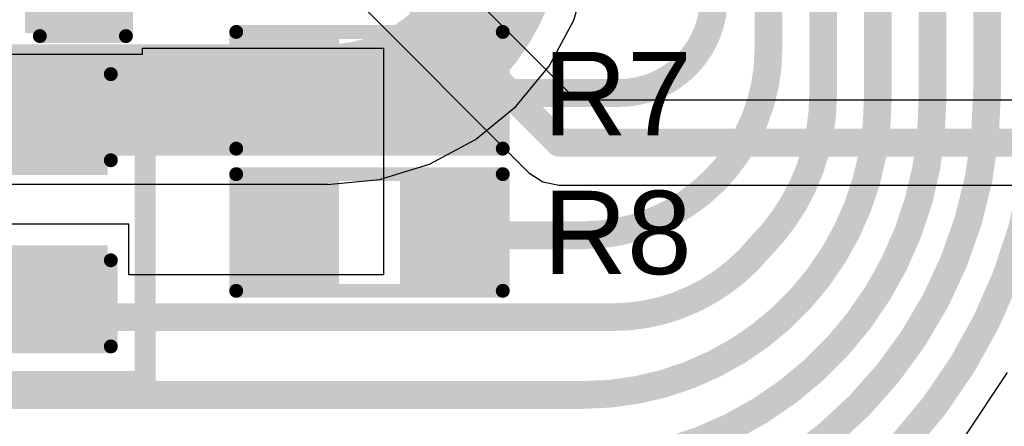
# Model space of a CAD drawing. Header units: inches. Extents: x -0.03 to 9.71, y 0 to 4.44.
# Tile 52 of 118: x 0.69 to 1.04, y 1.52 to 1.67. Entities that reach past the tile are written whole.
import ezdxf

# ---------------------------------------------------------------- set-up
doc = ezdxf.new("R2010")
doc.units = ezdxf.units.IN
doc.header["$MEASUREMENT"] = 0
for name, color, linetype in [('Bottom Layer', 5, 'Continuous'), ('Layer 2', 76, 'Continuous'), ('Top Layer', 1, 'Continuous'), ('Top Overlay', 2, 'Continuous'), ('Top Paste', 8, 'Continuous'), ('Top Solder', 216, 'Continuous')]:
    doc.layers.add(name, color=color, linetype=linetype)
doc.styles.add('Arial', font='txt', dxfattribs={"height": 0.2})

# ---------------------------------------------------------------- blocks, each defined once
blk = doc.blocks.new('R___0603_83')
at = {"layer": 'Top Layer'}
for points in [[(-0.015, 0.0175), (-0.015, -0.0175), (-0.045, -0.0175), (-0.045, 0.0175)], [(0.045, 0.0175), (0.045, -0.0175), (0.015, -0.0175), (0.015, 0.0175)]]:
    blk.add_hatch(color=1, dxfattribs=at).paths.add_polyline_path(points)
at = {"layer": 'Top Paste'}
for points in [[(-0.015, 0.0175), (-0.015, -0.0175), (-0.045, -0.0175), (-0.045, 0.0175)], [(0.045, 0.0175), (0.045, -0.0175), (0.015, -0.0175), (0.015, 0.0175)]]:
    blk.add_hatch(color=8, dxfattribs=at).paths.add_polyline_path(points)
at = {"layer": 'Top Solder'}
for points in [[(-0.011, 0.0215), (-0.011, -0.0215), (-0.049, -0.0215), (-0.049, 0.0215)], [(0.049, 0.0215), (0.049, -0.0215), (0.011, -0.0215), (0.011, 0.0215)]]:
    blk.add_hatch(color=216, dxfattribs=at).paths.add_polyline_path(points)
at = {"layer": 'Top Overlay', "const_width": 0.005}
for points in [[(-0.048, 0.021), (0.048, 0.021)], [(-0.048, -0.021), (-0.048, 0.021)], [(0.048, -0.021), (0.048, 0.021)], [(-0.048, -0.021), (0.048, -0.021)]]:
    blk.add_lwpolyline(points, dxfattribs=at)
at = {"layer": 'Top Overlay', "const_width": 0.0025}
for points in [[(-0.04925, 0.021, 1), (-0.04675, 0.021, 1)], [(-0.04925, 0.021, 1), (-0.04675, 0.021, 1)], [(0.04675, 0.021, 1), (0.04925, 0.021, 1)], [(0.04675, 0.021, 1), (0.04925, 0.021, 1)], [(-0.04925, -0.021, 1), (-0.04675, -0.021, 1)], [(-0.04925, -0.021, 1), (-0.04675, -0.021, 1)], [(0.04675, -0.021, 1), (0.04925, -0.021, 1)], [(0.04675, -0.021, 1), (0.04925, -0.021, 1)]]:
    blk.add_lwpolyline(points, format="xyb", close=True, dxfattribs=at)
blk = doc.blocks.new('R___0603_84')
at = {"layer": 'Top Layer'}
for points in [[(-0.015, 0.0175), (-0.015, -0.0175), (-0.045, -0.0175), (-0.045, 0.0175)], [(0.045, 0.0175), (0.045, -0.0175), (0.015, -0.0175), (0.015, 0.0175)]]:
    blk.add_hatch(color=1, dxfattribs=at).paths.add_polyline_path(points)
at = {"layer": 'Top Paste'}
for points in [[(-0.015, 0.0175), (-0.015, -0.0175), (-0.045, -0.0175), (-0.045, 0.0175)], [(0.045, 0.0175), (0.045, -0.0175), (0.015, -0.0175), (0.015, 0.0175)]]:
    blk.add_hatch(color=8, dxfattribs=at).paths.add_polyline_path(points)
at = {"layer": 'Top Solder'}
for points in [[(-0.011, 0.0215), (-0.011, -0.0215), (-0.049, -0.0215), (-0.049, 0.0215)], [(0.049, 0.0215), (0.049, -0.0215), (0.011, -0.0215), (0.011, 0.0215)]]:
    blk.add_hatch(color=216, dxfattribs=at).paths.add_polyline_path(points)
at = {"layer": 'Top Overlay', "const_width": 0.005}
for points in [[(-0.048, 0.021), (0.048, 0.021)], [(-0.048, -0.021), (-0.048, 0.021)], [(0.048, -0.021), (0.048, 0.021)], [(-0.048, -0.021), (0.048, -0.021)]]:
    blk.add_lwpolyline(points, dxfattribs=at)
at = {"layer": 'Top Overlay', "const_width": 0.0025}
for points in [[(-0.04925, 0.021, 1), (-0.04675, 0.021, 1)], [(-0.04925, 0.021, 1), (-0.04675, 0.021, 1)], [(0.04675, 0.021, 1), (0.04925, 0.021, 1)], [(0.04675, 0.021, 1), (0.04925, 0.021, 1)], [(-0.04925, -0.021, 1), (-0.04675, -0.021, 1)], [(-0.04925, -0.021, 1), (-0.04675, -0.021, 1)], [(0.04675, -0.021, 1), (0.04925, -0.021, 1)], [(0.04675, -0.021, 1), (0.04925, -0.021, 1)]]:
    blk.add_lwpolyline(points, format="xyb", close=True, dxfattribs=at)
blk = doc.blocks.new('C___0603_178')
at = {"layer": 'Top Layer'}
for points in [[(-0.015, 0.0175), (-0.015, -0.0175), (-0.045, -0.0175), (-0.045, 0.0175)], [(0.045, 0.0175), (0.045, -0.0175), (0.015, -0.0175), (0.015, 0.0175)]]:
    blk.add_hatch(color=1, dxfattribs=at).paths.add_polyline_path(points)
at = {"layer": 'Top Paste'}
for points in [[(-0.015, 0.0175), (-0.015, -0.0175), (-0.045, -0.0175), (-0.045, 0.0175)], [(0.045, 0.0175), (0.045, -0.0175), (0.015, -0.0175), (0.015, 0.0175)]]:
    blk.add_hatch(color=8, dxfattribs=at).paths.add_polyline_path(points)
at = {"layer": 'Top Solder'}
for points in [[(-0.01264, 0.01986), (-0.01264, -0.01986), (-0.04736, -0.01986), (-0.04736, 0.01986)], [(0.04736, 0.01986), (0.04736, -0.01986), (0.01264, -0.01986), (0.01264, 0.01986)]]:
    blk.add_hatch(color=216, dxfattribs=at).paths.add_polyline_path(points)
at = {"layer": 'Top Overlay', "const_width": 0.005}
for points in [[(-0.049, 0.021), (-0.018, 0.021)], [(-0.049, -0.021), (-0.049, 0.021)], [(0.018, 0.021), (0.049, 0.021)], [(0.049, -0.021), (0.049, 0.021)], [(-0.049, -0.021), (-0.018, -0.021)], [(0.018, -0.021), (0.049, -0.021)]]:
    blk.add_lwpolyline(points, dxfattribs=at)
at = {"layer": 'Top Overlay', "const_width": 0.0025}
for points in [[(-0.05025, 0.021, 1), (-0.04775, 0.021, 1)], [(-0.05025, 0.021, 1), (-0.04775, 0.021, 1)], [(-0.01925, 0.021, 1), (-0.01675, 0.021, 1)], [(0.01675, 0.021, 1), (0.01925, 0.021, 1)], [(0.04775, 0.021, 1), (0.05025, 0.021, 1)], [(0.04775, 0.021, 1), (0.05025, 0.021, 1)], [(-0.05025, -0.021, 1), (-0.04775, -0.021, 1)], [(-0.05025, -0.021, 1), (-0.04775, -0.021, 1)], [(-0.01925, -0.021, 1), (-0.01675, -0.021, 1)], [(0.01675, -0.021, 1), (0.01925, -0.021, 1)], [(0.04775, -0.021, 1), (0.05025, -0.021, 1)], [(0.04775, -0.021, 1), (0.05025, -0.021, 1)]]:
    blk.add_lwpolyline(points, format="xyb", close=True, dxfattribs=at)
blk = doc.blocks.new('C___0603_179')
at = {"layer": 'Top Layer'}
for points in [[(-0.015, 0.0175), (-0.015, -0.0175), (-0.045, -0.0175), (-0.045, 0.0175)], [(0.045, 0.0175), (0.045, -0.0175), (0.015, -0.0175), (0.015, 0.0175)]]:
    blk.add_hatch(color=1, dxfattribs=at).paths.add_polyline_path(points)
at = {"layer": 'Top Paste'}
for points in [[(-0.015, 0.0175), (-0.015, -0.0175), (-0.045, -0.0175), (-0.045, 0.0175)], [(0.045, 0.0175), (0.045, -0.0175), (0.015, -0.0175), (0.015, 0.0175)]]:
    blk.add_hatch(color=8, dxfattribs=at).paths.add_polyline_path(points)
at = {"layer": 'Top Solder'}
for points in [[(-0.01264, 0.01986), (-0.01264, -0.01986), (-0.04736, -0.01986), (-0.04736, 0.01986)], [(0.04736, 0.01986), (0.04736, -0.01986), (0.01264, -0.01986), (0.01264, 0.01986)]]:
    blk.add_hatch(color=216, dxfattribs=at).paths.add_polyline_path(points)
at = {"layer": 'Top Overlay', "const_width": 0.005}
for points in [[(-0.018, 0.021), (-0.049, 0.021)], [(-0.049, -0.021), (-0.049, 0.021)], [(0.049, 0.021), (0.018, 0.021)], [(0.049, -0.021), (0.049, 0.021)], [(-0.018, -0.021), (-0.049, -0.021)], [(0.049, -0.021), (0.018, -0.021)]]:
    blk.add_lwpolyline(points, dxfattribs=at)
at = {"layer": 'Top Overlay', "const_width": 0.0025}
for points in [[(-0.05025, 0.021, 1), (-0.04775, 0.021, 1)], [(-0.05025, 0.021, 1), (-0.04775, 0.021, 1)], [(-0.01925, 0.021, 1), (-0.01675, 0.021, 1)], [(0.01675, 0.021, 1), (0.01925, 0.021, 1)], [(0.04775, 0.021, 1), (0.05025, 0.021, 1)], [(0.04775, 0.021, 1), (0.05025, 0.021, 1)], [(-0.05025, -0.021, 1), (-0.04775, -0.021, 1)], [(-0.05025, -0.021, 1), (-0.04775, -0.021, 1)], [(-0.01925, -0.021, 1), (-0.01675, -0.021, 1)], [(0.01675, -0.021, 1), (0.01925, -0.021, 1)], [(0.04775, -0.021, 1), (0.05025, -0.021, 1)], [(0.04775, -0.021, 1), (0.05025, -0.021, 1)]]:
    blk.add_lwpolyline(points, format="xyb", close=True, dxfattribs=at)

msp = doc.modelspace()

# ---------------------------------------------------------------- linework, layer by layer
at = {"layer": 'Bottom Layer'}
for p, q in [((0.79939, 1.68291), (0.86926, 1.61304)), ((0.88641, 1.63915), (0.84555, 1.68001)), ((1.77612, 1.63915), (0.88641, 1.63915)), ((0.86926, 1.61304), (0.87423, 1.60973)), ((0.87423, 1.60973), (0.88008, 1.60857)), ((0.88008, 1.60857), (2.52201, 1.60857))]:
    msp.add_line(p, q, dxfattribs=at)
at = {"layer": 'Bottom Layer', "const_width": 0.01}
for points in [[(0.79921, 1.70473), (0.88008, 1.62386)], [(0.88008, 1.62386), (2.53331, 1.62386)]]:
    msp.add_lwpolyline(points, dxfattribs=at)
at = {"layer": 'Bottom Layer', "const_width": 0.005}
msp.add_lwpolyline([(0.87758, 1.62386, 1), (0.88258, 1.62386, 1)], format="xyb", close=True, dxfattribs=at)
msp.add_lwpolyline([(0.87758, 1.62386, 1), (0.88258, 1.62386, 1)], format="xyb", close=True, dxfattribs=at)
at = {"layer": 'Layer 2'}
for p, q in [((0.88536, 1.66801), (0.89082, 1.68601)), ((0.8765, 1.65143), (0.88536, 1.66801)), ((0.86457, 1.63689), (0.8765, 1.65143)), ((0.85003, 1.62496), (0.86457, 1.63689)), ((0.83345, 1.6161), (0.85003, 1.62496)), ((0.81545, 1.61064), (0.83345, 1.6161)), ((0.79673, 1.60879), (0.81545, 1.61064)), ((0.65219, 1.609), (0.79673, 1.609)), ((0.79673, 1.609), (0.79673, 1.60879))]:
    msp.add_line(p, q, dxfattribs=at)
at = {"layer": 'Layer 2', "const_width": 0.04}
msp.add_lwpolyline([(0.8622, 1.70473, -0.414214), (0.79673, 1.63925)], format="xyb", dxfattribs=at)
msp.add_lwpolyline([(0.65219, 1.63925), (0.79673, 1.63925)], dxfattribs=at)
at = {"layer": 'Layer 2', "const_width": 0.02}
msp.add_lwpolyline([(0.78673, 1.63925, 1), (0.80673, 1.63925, 1)], format="xyb", close=True, dxfattribs=at)
msp.add_lwpolyline([(0.78673, 1.63925, 1), (0.80673, 1.63925, 1)], format="xyb", close=True, dxfattribs=at)
at = {"layer": 'Top Layer'}
for p, q in [((0.73008, 1.65573), (0.73008, 1.65793)), ((0.73008, 1.65793), (0.81681, 1.65793)), ((0.81681, 1.65793), (0.81681, 1.61523)), ((0.68008, 1.65573), (0.73008, 1.65573)), ((0.81681, 1.61523), (0.81681, 1.57636)), ((0.72514, 1.59455), (0.67014, 1.59455)), ((0.72514, 1.57636), (0.72514, 1.59455)), ((0.81681, 1.57636), (0.72514, 1.57636)), ((1.02664, 1.51867), (1.04167, 1.54116))]:
    msp.add_line(p, q, dxfattribs=at)
for points, const_width in [([(0.95551, 1.65744), (0.95551, 1.75413)], 0.01), ([(0.9752, 1.64119), (0.9752, 1.75413)], 0.01), ([(0.99488, 1.63937), (0.99488, 1.75413)], 0.01), ([(1.01457, 1.63877), (1.01457, 1.75413)], 0.01), ([(1.03425, 1.64208), (1.03425, 1.75413)], 0.01), ([(0.83937, 1.64173), (0.90157, 1.64173)], 0.01), ([(0.83937, 1.59055), (0.88862, 1.59055)], 0.01), ([(0.64252, 1.56955), (0.69764, 1.56955)], 0.015), ([(0.69764, 1.56955), (0.70612, 1.56107)], 0.01), ([(0.70612, 1.56107), (0.89917, 1.56107)], 0.01), ([(0.57145, 1.53307), (0.88858, 1.53307)], 0.01)]:
    msp.add_lwpolyline(points, dxfattribs=dict(at, const_width=const_width))
at = {"layer": 'Top Layer', "const_width": 0.01}
for points in [[(0.93583, 1.67598, -0.414214), (0.90157, 1.64173)], [(0.95551, 1.65744, -0.414213), (0.88862, 1.59055)], [(1.05394, 1.64457, -0.18674), (1.00409, 1.51575)], [(0.9752, 1.64119, -0.198913), (0.95245, 1.58629)], [(1.03425, 1.64208, -0.247076), (0.96432, 1.50921)], [(1.01457, 1.63877, -0.414214), (0.88367, 1.50787)], [(0.99488, 1.63937, -0.414214), (0.88858, 1.53307)], [(0.95245, 1.58629, -0.2247), (0.89917, 1.56107)]]:
    msp.add_lwpolyline(points, format="xyb", dxfattribs=at)
at = {"layer": 'Top Layer'}
for points, const_width in [([(0.95301, 1.65744, 1), (0.95801, 1.65744, 1)], 0.005), ([(0.95301, 1.65744, 1), (0.95801, 1.65744, 1)], 0.005), ([(0.83687, 1.64173, 1), (0.84187, 1.64173, 1)], 0.005), ([(0.89907, 1.64173, 1), (0.90407, 1.64173, 1)], 0.005), ([(0.89907, 1.64173, 1), (0.90407, 1.64173, 1)], 0.005), ([(0.9727, 1.64119, 1), (0.9777, 1.64119, 1)], 0.005), ([(0.9727, 1.64119, 1), (0.9777, 1.64119, 1)], 0.005), ([(1.03175, 1.64208, 1), (1.03675, 1.64208, 1)], 0.005), ([(1.03175, 1.64208, 1), (1.03675, 1.64208, 1)], 0.005), ([(0.99238, 1.63937, 1), (0.99738, 1.63937, 1)], 0.005), ([(0.99238, 1.63937, 1), (0.99738, 1.63937, 1)], 0.005), ([(1.01207, 1.63877, 1), (1.01707, 1.63877, 1)], 0.005), ([(1.01207, 1.63877, 1), (1.01707, 1.63877, 1)], 0.005), ([(0.83687, 1.59055, 1), (0.84187, 1.59055, 1)], 0.005), ([(0.88612, 1.59055, 1), (0.89112, 1.59055, 1)], 0.005), ([(0.88612, 1.59055, 1), (0.89112, 1.59055, 1)], 0.005), ([(0.94995, 1.58629, 1), (0.95495, 1.58629, 1)], 0.005), ([(0.94995, 1.58629, 1), (0.95495, 1.58629, 1)], 0.005), ([(0.69389, 1.56955, 1), (0.70139, 1.56955, 1)], 0.0075), ([(0.69514, 1.56955, 1), (0.70014, 1.56955, 1)], 0.005), ([(0.70362, 1.56107, 1), (0.70862, 1.56107, 1)], 0.005), ([(0.70362, 1.56107, 1), (0.70862, 1.56107, 1)], 0.005), ([(0.89667, 1.56107, 1), (0.90167, 1.56107, 1)], 0.005), ([(0.89667, 1.56107, 1), (0.90167, 1.56107, 1)], 0.005), ([(0.88608, 1.53307, 1), (0.89108, 1.53307, 1)], 0.005), ([(0.88608, 1.53307, 1), (0.89108, 1.53307, 1)], 0.005)]:
    msp.add_lwpolyline(points, format="xyb", close=True, dxfattribs=dict(at, const_width=const_width))
at = {"layer": 'Top Overlay', "const_width": 0.0075}
for points in [[(0.731, 1.538), (0.731, 1.64955)], [(0.545, 1.538), (0.731, 1.538)]]:
    msp.add_lwpolyline(points, dxfattribs=at)
at = {"layer": 'Top Overlay', "const_width": 0.00375}
for points in [[(0.72913, 1.64955, 1), (0.73288, 1.64955, 1)], [(0.72913, 1.538, 1), (0.73288, 1.538, 1)], [(0.72913, 1.538, 1), (0.73288, 1.538, 1)]]:
    msp.add_lwpolyline(points, format="xyb", close=True, dxfattribs=at)

# ---------------------------------------------------------------- block references
for name, p in [('C___0603_178', (0.67508, 1.68323)), ('R___0603_84', (0.81181, 1.64273)), ('R___0603_83', (0.81181, 1.59155))]:
    msp.add_blockref(name, p)
at = {"rotation": 270}
msp.add_blockref('C___0603_179', (0.69764, 1.59955), dxfattribs=at)

# ---------------------------------------------------------------- texts
at = {"layer": 'Top Overlay', "style": 'Arial'}
for s, p in [('R7', (0.8743, 1.62656)), ('R8', (0.8743, 1.57656))]:
    msp.add_text(s, height=0.03, dxfattribs=at).set_placement(p)

doc.saveas('drawing.dxf')
